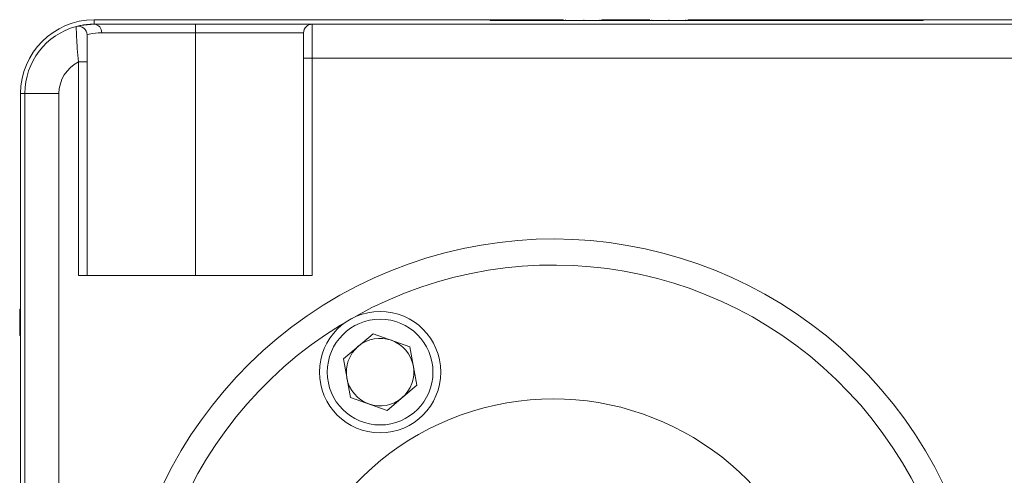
# Paper-space layout 'Sheet1' of a CAD drawing. Header units: millimetres. Extents: x 0 to 4318, y 0 to 2794.
# Tile 4 of 69: x 318 to 570, y 826 to 943. Entities that reach past the tile are written whole.
import ezdxf

# ---------------------------------------------------------------- set-up
doc = ezdxf.new("R2010")
doc.units = ezdxf.units.MM
doc.header["$LTSCALE"] = 5

psp = doc.layouts.new('Sheet1')

# ---------------------------------------------------------------- linework, layer by layer
at = {"color": 7, "linetype": 'Continuous', "lineweight": 15}
for p, q in [((336.67, 942.48), (336.67, 941.37)), ((336.67, 942.48), (438.33, 942.48)), ((336.67, 941.37), (362.64, 941.37)), ((362.64, 941.37), (362.64, 939.14)), ((362.64, 941.37), (392.64, 941.37)), ((392.64, 941.37), (392.64, 932.62)), ((392.64, 941.37), (595.14, 941.37)), ((438.33, 942.26), (438.33, 942.48)), ((447.22, 942.48), (438.33, 942.48)), ((438.33, 942.26), (549.45, 942.26)), ((447.22, 942.26), (447.22, 942.48)), ((457.13, 942.48), (447.22, 942.48)), ((449.9, 942.51), (449.9, 942.48)), ((450.98, 942.51), (450.98, 942.48)), ((451.49, 942.48), (451.49, 942.51)), ((451.72, 942.51), (451.72, 942.48)), ((453.17, 942.51), (453.17, 942.48)), ((457.63, 942.48), (457.63, 942.26)), ((462.34, 942.48), (462.34, 942.26)), ((466.42, 942.48), (466.42, 942.26)), ((468.58, 942.48), (466.84, 942.48)), ((468.58, 942.48), (468.58, 942.26)), ((470.17, 942.48), (468.58, 942.48)), ((468.89, 942.51), (468.89, 942.48)), ((470.17, 942.48), (470.17, 942.26)), ((475.64, 942.48), (470.17, 942.48)), ((477.23, 942.48), (475.64, 942.48)), ((475.64, 942.48), (475.64, 942.26)), ((476.28, 942.51), (476.28, 942.48)), ((477.23, 942.48), (477.23, 942.26)), ((479.28, 942.48), (477.23, 942.48)), ((479.27, 942.48), (479.27, 942.51)), ((479.82, 942.48), (479.82, 942.26)), ((484.17, 942.48), (484.17, 942.26)), ((488.46, 942.48), (488.46, 942.26)), ((488.82, 942.51), (488.82, 942.48)), ((490.19, 942.48), (489.01, 942.48)), ((489.42, 942.48), (489.42, 942.51)), ((490.19, 942.48), (490.19, 942.26)), ((493.79, 942.48), (490.19, 942.48)), ((493.79, 942.48), (493.79, 942.26)), ((495.38, 942.48), (493.79, 942.48)), ((495.38, 942.48), (495.38, 942.26)), ((498.98, 942.48), (495.38, 942.48)), ((498.98, 942.48), (498.98, 942.26)), ((499.7, 942.48), (498.98, 942.48)), ((499.2, 942.51), (499.2, 942.48)), ((499.61, 942.51), (499.61, 942.48)), ((499.7, 942.48), (499.7, 942.26)), ((503.3, 942.48), (499.7, 942.48)), ((499.86, 942.48), (499.86, 942.51)), ((500.06, 942.51), (500.06, 942.48)), ((500.48, 942.51), (500.48, 942.48)), ((500.95, 942.51), (500.95, 942.48)), ((501.21, 942.48), (501.21, 942.51)), ((501.54, 942.48), (501.54, 942.51)), ((501.64, 942.48), (501.64, 942.51)), ((503.3, 942.48), (503.3, 942.26)), ((504.88, 942.48), (503.3, 942.48)), ((504.88, 942.48), (504.88, 942.26)), ((508.49, 942.48), (504.88, 942.48)), ((506.63, 942.51), (506.63, 942.48)), ((507.1, 942.48), (507.1, 942.51)), ((507.13, 942.48), (507.13, 942.51)), ((507.27, 942.51), (507.27, 942.48)), ((507.53, 942.51), (507.53, 942.48)), ((507.75, 942.48), (507.75, 942.51)), ((507.93, 942.48), (507.93, 942.51)), ((508.49, 942.48), (508.49, 942.26)), ((510.07, 942.48), (508.49, 942.48)), ((509.3, 942.48), (509.3, 942.51)), ((509.5, 942.48), (509.5, 942.51)), ((509.56, 942.48), (509.56, 942.51)), ((510.07, 942.48), (510.07, 942.26)), ((518.28, 942.48), (510.07, 942.48)), ((512.58, 942.48), (512.58, 942.51)), ((514.19, 942.48), (514.19, 942.51)), ((518.28, 942.48), (518.28, 942.26)), ((520.44, 942.48), (518.28, 942.48)), ((520.44, 942.48), (520.44, 942.26)), ((522.03, 942.48), (520.44, 942.48)), ((522.03, 942.48), (522.03, 942.26)), ((523.65, 942.48), (522.03, 942.48)), ((523.65, 942.48), (523.65, 942.26)), ((524.43, 942.48), (524.43, 942.26)), ((526.79, 942.48), (526.79, 942.26)), ((528.19, 942.48), (526.79, 942.48)), ((528.19, 942.48), (528.19, 942.26)), ((530.01, 942.48), (528.19, 942.48)), ((530.01, 942.48), (530.01, 942.26)), ((540.56, 942.48), (530.01, 942.48)), ((540.56, 942.48), (540.56, 942.26)), ((549.45, 942.48), (540.56, 942.48)), ((549.45, 942.26), (549.45, 942.48)), ((549.45, 942.48), (651.11, 942.48)), ((362.64, 939.14), (338.59, 939.14)), ((362.64, 876.9), (362.64, 939.14)), ((390.42, 939.14), (362.64, 939.14)), ((390.42, 932.62), (390.42, 939.14)), ((390.42, 876.9), (390.42, 932.62)), ((392.64, 932.62), (390.42, 932.62)), ((392.64, 932.62), (392.64, 876.9)), ((595.14, 932.62), (392.64, 932.62)), ((332.64, 931.67), (334.86, 931.67)), ((332.64, 876.9), (332.64, 931.67)), ((334.86, 931.67), (334.86, 876.9)), ((317.78, 814.46), (317.78, 923.59)), ((318.89, 923.59), (317.78, 923.59)), ((318.89, 923.59), (327.64, 923.59)), ((318.89, 681.41), (318.89, 923.59)), ((327.64, 923.59), (327.64, 714.28)), ((317.78, 913.56), (317.75, 913.56)), ((317.75, 913.21), (317.78, 913.21)), ((317.75, 912.9), (317.78, 912.9)), ((317.78, 911.7), (317.75, 911.7)), ((317.78, 911.69), (317.75, 911.69)), ((317.78, 911.59), (317.75, 911.59)), ((317.78, 910.9), (317.75, 910.9)), ((317.78, 910.79), (317.75, 910.79)), ((317.75, 910.7), (317.78, 910.7)), ((317.75, 910.69), (317.78, 910.69)), ((317.78, 910.59), (317.75, 910.59)), ((317.78, 910.54), (317.75, 910.54)), ((317.75, 910.45), (317.78, 910.45)), ((317.78, 910.41), (317.75, 910.41)), ((317.75, 910.34), (317.78, 910.34)), ((317.78, 910.08), (317.75, 910.08)), ((317.78, 910.05), (317.75, 910.05)), ((317.78, 910.03), (317.75, 910.03)), ((317.78, 909.61), (317.75, 909.61)), ((317.75, 909.52), (317.78, 909.52)), ((317.78, 909.46), (317.75, 909.46)), ((317.75, 909.39), (317.78, 909.39)), ((317.75, 909.28), (317.78, 909.28)), ((317.75, 909.16), (317.78, 909.16)), ((317.75, 909.06), (317.78, 909.06)), ((317.78, 908.06), (317.75, 908.06)), ((317.75, 907.49), (317.78, 907.49)), ((317.78, 907), (317.75, 907)), ((317.78, 902.84), (317.75, 902.84)), ((317.75, 900.3), (317.78, 900.3)), ((317.78, 899.27), (317.75, 899.27)), ((317.78, 892.99), (317.75, 892.99)), ((317.75, 890.66), (317.78, 890.66)), ((317.78, 890.57), (317.75, 890.57)), ((317.78, 890.15), (317.75, 890.15)), ((317.78, 890.1), (317.75, 890.1)), ((317.78, 890.04), (317.75, 890.04)), ((317.75, 889.67), (317.78, 889.67)), ((317.78, 889.55), (317.75, 889.55)), ((317.78, 889.31), (317.75, 889.31)), ((317.75, 889.3), (317.78, 889.3)), ((317.78, 889.13), (317.75, 889.13)), ((317.75, 889.11), (317.78, 889.11)), ((317.75, 888.85), (317.78, 888.85)), ((317.75, 888.8), (317.78, 888.8)), ((317.78, 888.7), (317.75, 888.7)), ((317.75, 888.36), (317.78, 888.36)), ((317.78, 888.16), (317.75, 888.16)), ((317.78, 887.93), (317.75, 887.93)), ((317.78, 887.69), (317.75, 887.69)), ((317.75, 887.67), (317.78, 887.67)), ((317.75, 887.36), (317.78, 887.36)), ((317.78, 887.17), (317.75, 887.17)), ((317.78, 887.1), (317.75, 887.1)), ((317.75, 886.6), (317.78, 886.6)), ((317.78, 885.93), (317.75, 885.93)), ((317.78, 885.85), (317.75, 885.85)), ((317.78, 885.62), (317.75, 885.62)), ((317.75, 885.55), (317.78, 885.55)), ((317.75, 885.27), (317.78, 885.27)), ((317.75, 885.06), (317.78, 885.06)), ((317.75, 884.94), (317.78, 884.94)), ((317.78, 884.9), (317.75, 884.9)), ((317.78, 884.86), (317.75, 884.86)), ((317.75, 884.78), (317.78, 884.78)), ((317.75, 884.76), (317.78, 884.76)), ((317.75, 884.74), (317.78, 884.74)), ((317.78, 884.57), (317.75, 884.57)), ((317.78, 884.54), (317.75, 884.54)), ((317.78, 884.53), (317.75, 884.53)), ((317.78, 884.23), (317.75, 884.23)), ((317.78, 883.93), (317.75, 883.93)), ((317.75, 883.9), (317.78, 883.9)), ((317.75, 883.75), (317.78, 883.75)), ((317.78, 882.06), (317.75, 882.06)), ((332.64, 876.9), (392.64, 876.9)), ((317.56, 868.25), (317.56, 861.51)), ((317.56, 868.25), (317.78, 868.25)), ((408.28, 861.95), (400.64, 855.49)), ((408.28, 861.95), (417.7, 858.57)), ((317.56, 861.51), (317.78, 861.51)), ((417.7, 858.57), (419.49, 848.73)), ((402.43, 845.64), (400.64, 855.49)), ((317.75, 853.05), (317.78, 853.05)), ((411.85, 842.26), (419.49, 848.73)), ((402.43, 845.64), (411.85, 842.26))]:
    psp.add_line(p, q, dxfattribs=at)
at = {"color": 7, "linetype": 'Continuous', "lineweight": 15, "flags": 128}
for points in [[(332.06, 940.76), (333.2, 941.02), (336.67, 941.37)], [(336.67, 941.37), (333.2, 941.02), (332.06, 940.76)]]:
    psp.add_lwpolyline(points, dxfattribs=at)
at = {"color": 7, "linetype": 'Continuous', "lineweight": 15}
for radius in [15.56, 13.56]:
    psp.add_circle((410.06, 852.11), radius, dxfattribs=at)
for centre, radius, start, end in [((336.67, 923.59), 18.89, 90, 180), ((336.67, 923.59), 17.78, 105.0273, 180), ((332.64, 938.61), 2.22, 0, 105.0273), ((336.51, 939.28), 2.09, 356.1757, 85.5805), ((392.64, 939.14), 2.22, 90, 180), ((336.67, 923.59), 9.03, 116.5325, 180), ((454.51, 775.12), 111.13, 243.3854, 198.2526), ((454.51, 775.12), 104.46, 244.9013, 197.0089), ((410.06, 852.11), 8.67, 70.2627, 130.2627), ((410.06, 852.11), 8.67, 10.2627, 70.2627), ((410.06, 852.11), 8.67, 130.2627, 190.2627), ((410.06, 852.11), 8.67, 310.2627, 10.2627), ((410.06, 852.11), 8.67, 190.2627, 250.2627), ((454.51, 775.12), 70.12, 30, 184.4268), ((410.06, 852.11), 8.67, 250.2627, 310.2627)]:
    psp.add_arc(centre, radius, start, end, dxfattribs=at)
for points, knots in [([(332.06, 940.76), (332.06, 940.76), (332.16, 940.79), (332.57, 940.89), (332.87, 940.96), (334.05, 941.19), (335.19, 941.37), (336.67, 941.37)], [0, 0, 0, 0, 0.25, 0.25, 0.5, 0.5, 1, 1, 1, 1]), ([(332.64, 931.67), (332.51, 932.84), (332.42, 934), (332.27, 936.18), (332.22, 937.19), (332.09, 939.74), (332.06, 940.76), (332.06, 940.76)], [0, 0, 0, 0, 0.25, 0.25, 0.5, 0.5, 1, 1, 1, 1]), ([(524.43, 942.48), (524.29, 942.48), (524.03, 942.48), (523.77, 942.48), (523.65, 942.48)], [0, 0, 0, 0, 0.559853, 1, 1, 1, 1]), ([(526.79, 942.48), (526.58, 942.48), (526.23, 942.48), (525.7, 942.48), (525.18, 942.48), (524.68, 942.48), (524.43, 942.48)], [0, 0, 0, 0, 0.340537, 0.560855, 0.780732, 1, 1, 1, 1]), ([(338.59, 939.14), (337.37, 939.14), (336.44, 938.99), (335.18, 938.72), (334.86, 938.61), (334.86, 938.61)], [0, 0, 0, 0, 0.5, 0.5, 1, 1, 1, 1]), ([(334.86, 938.61), (334.86, 938.61), (334.86, 937.82), (334.86, 935.87), (334.86, 935.1), (334.86, 933.44), (334.86, 932.56), (334.86, 931.67)], [0, 0, 0, 0, 0.5, 0.5, 0.75, 0.75, 1, 1, 1, 1])]:
    psp.add_open_spline(points, degree=3, knots=knots, dxfattribs=at)

doc.saveas('drawing.dxf')
